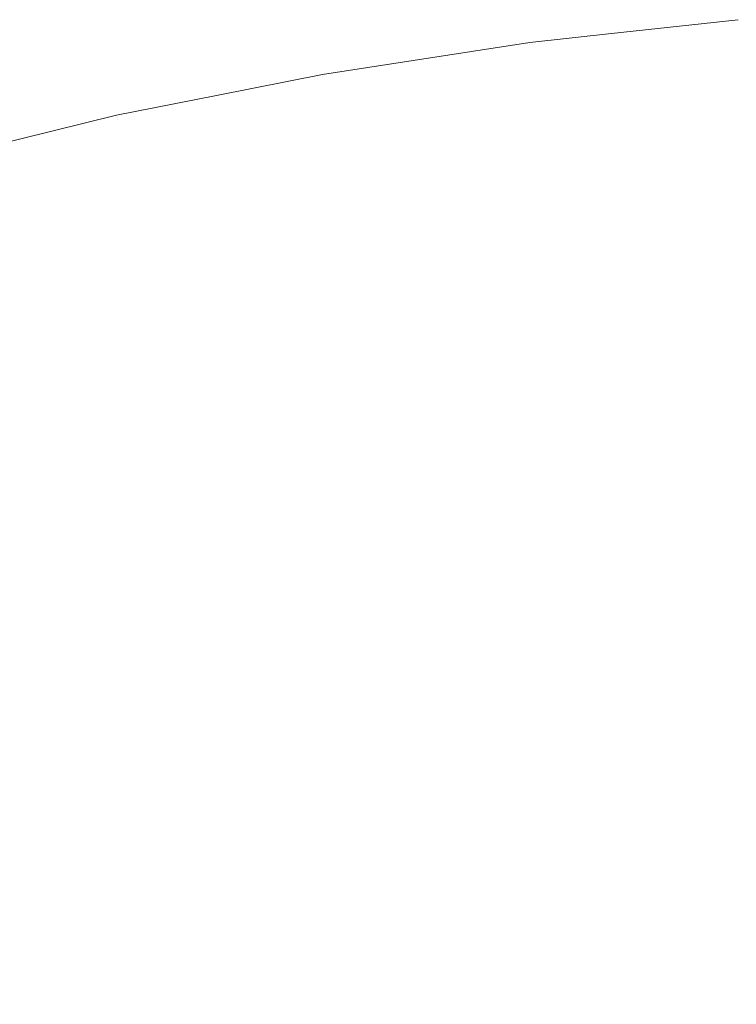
# Model space of a CAD drawing. Header units: centimetres. Extents: x -26 to 27.3, y 37.2 to 39.
# Tile 65 of 256: x -25.8834 to -25.8685, y 38.9792 to 38.9997. Entities that reach past the tile are written whole.
import ezdxf

# ---------------------------------------------------------------- set-up
doc = ezdxf.new("R2010")
doc.units = ezdxf.units.CM
doc.header["$LTSCALE"] = 2.54
doc.layers.add('Lucido design-1', color=7, linetype='Continuous')

# ---------------------------------------------------------------- blocks, each defined once
blk = doc.blocks.new('Gruppo-6-1')
at = {"color": 7, "linetype": 'Continuous', "lineweight": 9}
for points, invisible_edges in [([(-25.87278, 38.99921, -349.379592), (-25.868445, 38.999684, -349.379592), (-25.868449, 38.999731, -349.382667), (-25.871088, 38.999442, -349.382667)], 11), ([(-25.87278, 38.99921, -373.346355), (-25.868445, 38.999684, -373.346355), (-25.868449, 38.999731, -373.34943), (-25.871088, 38.999442, -373.34943)], 11), ([(-25.872752, 38.998998, -349.375446), (-25.868427, 38.999471, -349.375446), (-25.868445, 38.999684, -349.379592), (-25.87278, 38.99921, -349.379592)], 15), ([(-25.872752, 38.998998, -373.342209), (-25.868427, 38.999471, -373.342209), (-25.868445, 38.999684, -373.346355), (-25.87278, 38.99921, -373.346355)], 15), ([(-25.871088, 38.999442, -349.982667), (-25.868449, 38.999731, -349.982667), (-25.868441, 38.999637, -349.987027), (-25.872774, 38.999162, -349.987027)], 14), ([(-25.871088, 38.999442, -373.94943), (-25.868449, 38.999731, -373.94943), (-25.868441, 38.999637, -373.95379), (-25.872774, 38.999162, -373.95379)], 14), ([(-25.872774, 38.999162, -349.987027), (-25.868441, 38.999637, -349.987027), (-25.868418, 38.999372, -349.991159), (-25.872739, 38.998898, -349.991159)], 15), ([(-25.872774, 38.999162, -373.95379), (-25.868441, 38.999637, -373.95379), (-25.868418, 38.999372, -373.957922), (-25.872739, 38.998898, -373.957922)], 15), ([(-25.868449, 38.999731, -349.982667), (-25.871088, 38.999442, -349.982667), (-25.871088, 38.999442, -349.382667), (-25.868449, 38.999731, -349.382667)], 10), ([(-25.868449, 38.999731, -373.94943), (-25.871088, 38.999442, -373.94943), (-25.871088, 38.999442, -373.34943), (-25.868449, 38.999731, -373.34943)], 10), ([(-25.871088, 38.999442, -349.382667), (-25.872786, 38.999256, -349.382667), (-25.87278, 38.99921, -349.379592)], 10), ([(-25.872786, 38.999256, -349.382667), (-25.871088, 38.999442, -349.382667), (-25.871088, 38.999442, -349.982667), (-25.872786, 38.999256, -349.982667)], 10), ([(-25.872774, 38.999162, -349.987027), (-25.872786, 38.999256, -349.982667), (-25.871088, 38.999442, -349.982667)], 9), ([(-25.871088, 38.999442, -373.34943), (-25.872786, 38.999256, -373.34943), (-25.87278, 38.99921, -373.346355)], 10), ([(-25.872786, 38.999256, -373.34943), (-25.871088, 38.999442, -373.34943), (-25.871088, 38.999442, -373.94943), (-25.872786, 38.999256, -373.94943)], 10), ([(-25.872774, 38.999162, -373.95379), (-25.872786, 38.999256, -373.94943), (-25.871088, 38.999442, -373.94943)], 9), ([(-25.872702, 38.998615, -349.37131), (-25.868393, 38.999087, -349.37131), (-25.868427, 38.999471, -349.375446), (-25.872752, 38.998998, -349.375446)], 15), ([(-25.872702, 38.998615, -373.338073), (-25.868393, 38.999087, -373.338073), (-25.868427, 38.999471, -373.342209), (-25.872752, 38.998998, -373.342209)], 15), ([(-25.87709, 38.998546, -349.379592), (-25.87278, 38.99921, -349.379592), (-25.872786, 38.999256, -349.382667), (-25.875208, 38.998884, -349.382667)], 11), ([(-25.87709, 38.998546, -373.346355), (-25.87278, 38.99921, -373.346355), (-25.872786, 38.999256, -373.34943), (-25.875208, 38.998884, -373.34943)], 11), ([(-25.877053, 38.998336, -349.375446), (-25.872752, 38.998998, -349.375446), (-25.87278, 38.99921, -349.379592), (-25.87709, 38.998546, -349.379592)], 15), ([(-25.877053, 38.998336, -373.342209), (-25.872752, 38.998998, -373.342209), (-25.87278, 38.99921, -373.346355), (-25.87709, 38.998546, -373.346355)], 15), ([(-25.875208, 38.998884, -349.982667), (-25.872786, 38.999256, -349.982667), (-25.872774, 38.999162, -349.987027), (-25.877082, 38.998499, -349.987027)], 14), ([(-25.875208, 38.998884, -373.94943), (-25.872786, 38.999256, -373.94943), (-25.872774, 38.999162, -373.95379), (-25.877082, 38.998499, -373.95379)], 14), ([(-25.872786, 38.999256, -349.982667), (-25.875208, 38.998884, -349.982667), (-25.875208, 38.998884, -349.382667), (-25.872786, 38.999256, -349.382667)], 10), ([(-25.872786, 38.999256, -373.94943), (-25.875208, 38.998884, -373.94943), (-25.875208, 38.998884, -373.34943), (-25.872786, 38.999256, -373.34943)], 10), ([(-25.872739, 38.998898, -349.991159), (-25.868418, 38.999372, -349.991159), (-25.86838, 38.998937, -349.995273), (-25.872682, 38.998465, -349.995273)], 15), ([(-25.872739, 38.998898, -373.957922), (-25.868418, 38.999372, -373.957922), (-25.86838, 38.998937, -373.962036), (-25.872682, 38.998465, -373.962036)], 15), ([(-25.877082, 38.998499, -349.987027), (-25.872774, 38.999162, -349.987027), (-25.872739, 38.998898, -349.991159), (-25.877036, 38.998237, -349.991159)], 15), ([(-25.877082, 38.998499, -373.95379), (-25.872774, 38.999162, -373.95379), (-25.872739, 38.998898, -373.957922), (-25.877036, 38.998237, -373.957922)], 15), ([(-25.872629, 38.998062, -349.367189), (-25.868344, 38.998531, -349.367189), (-25.868393, 38.999087, -349.37131), (-25.872702, 38.998615, -349.37131)], 15), ([(-25.872629, 38.998062, -373.333952), (-25.868344, 38.998531, -373.333952), (-25.868393, 38.999087, -373.338073), (-25.872702, 38.998615, -373.338073)], 15), ([(-25.875208, 38.998884, -349.382667), (-25.877099, 38.998593, -349.382667), (-25.87709, 38.998546, -349.379592)], 10), ([(-25.877099, 38.998593, -349.382667), (-25.875208, 38.998884, -349.382667), (-25.875208, 38.998884, -349.982667), (-25.877099, 38.998593, -349.982667)], 10), ([(-25.877082, 38.998499, -349.987027), (-25.877099, 38.998593, -349.982667), (-25.875208, 38.998884, -349.982667)], 9), ([(-25.875208, 38.998884, -373.34943), (-25.877099, 38.998593, -373.34943), (-25.87709, 38.998546, -373.346355)], 10), ([(-25.877099, 38.998593, -373.34943), (-25.875208, 38.998884, -373.34943), (-25.875208, 38.998884, -373.94943), (-25.877099, 38.998593, -373.94943)], 10), ([(-25.877082, 38.998499, -373.95379), (-25.877099, 38.998593, -373.94943), (-25.875208, 38.998884, -373.94943)], 9), ([(-25.876986, 38.997956, -349.37131), (-25.872702, 38.998615, -349.37131), (-25.872752, 38.998998, -349.375446), (-25.877053, 38.998336, -349.375446)], 15), ([(-25.876986, 38.997956, -373.338073), (-25.872702, 38.998615, -373.338073), (-25.872752, 38.998998, -373.342209), (-25.877053, 38.998336, -373.342209)], 15), ([(-25.877036, 38.998237, -349.991159), (-25.872739, 38.998898, -349.991159), (-25.872682, 38.998465, -349.995273), (-25.87696, 38.997807, -349.995273)], 15), ([(-25.877036, 38.998237, -373.957922), (-25.872739, 38.998898, -373.957922), (-25.872682, 38.998465, -373.962036), (-25.87696, 38.997807, -373.962036)], 15), ([(-25.872682, 38.998465, -349.995273), (-25.86838, 38.998937, -349.995273), (-25.868327, 38.998333, -349.999363), (-25.872603, 38.997865, -349.999363)], 15), ([(-25.872682, 38.998465, -373.962036), (-25.86838, 38.998937, -373.962036), (-25.868327, 38.998333, -373.966126), (-25.872603, 38.997865, -373.966126)], 15), ([(-25.881367, 38.997695, -349.379592), (-25.87709, 38.998546, -349.379592), (-25.877099, 38.998593, -349.382667), (-25.879304, 38.998154, -349.382667)], 11), ([(-25.881367, 38.997695, -373.346355), (-25.87709, 38.998546, -373.346355), (-25.877099, 38.998593, -373.34943), (-25.879304, 38.998154, -373.34943)], 11), ([(-25.879304, 38.998154, -349.982667), (-25.877099, 38.998593, -349.982667), (-25.877082, 38.998499, -349.987027), (-25.881357, 38.997649, -349.987027)], 14), ([(-25.879304, 38.998154, -373.94943), (-25.877099, 38.998593, -373.94943), (-25.877082, 38.998499, -373.95379), (-25.881357, 38.997649, -373.95379)], 14), ([(-25.877099, 38.998593, -349.982667), (-25.879304, 38.998154, -349.982667), (-25.879304, 38.998154, -349.382667), (-25.877099, 38.998593, -349.382667)], 10), ([(-25.877099, 38.998593, -373.94943), (-25.879304, 38.998154, -373.94943), (-25.879304, 38.998154, -373.34943), (-25.877099, 38.998593, -373.34943)], 10), ([(-25.876889, 38.997406, -349.367189), (-25.872629, 38.998062, -349.367189), (-25.872702, 38.998615, -349.37131), (-25.876986, 38.997956, -349.37131)], 15), ([(-25.876889, 38.997406, -373.333952), (-25.872629, 38.998062, -373.333952), (-25.872702, 38.998615, -373.338073), (-25.876986, 38.997956, -373.338073)], 15), ([(-25.881321, 38.997487, -349.375446), (-25.877053, 38.998336, -349.375446), (-25.87709, 38.998546, -349.379592), (-25.881367, 38.997695, -349.379592)], 15), ([(-25.881321, 38.997487, -373.342209), (-25.877053, 38.998336, -373.342209), (-25.87709, 38.998546, -373.346355), (-25.881367, 38.997695, -373.346355)], 15), ([(-25.881357, 38.997649, -349.987027), (-25.877082, 38.998499, -349.987027), (-25.877036, 38.998237, -349.991159), (-25.881299, 38.997389, -349.991159)], 15), ([(-25.881357, 38.997649, -373.95379), (-25.877082, 38.998499, -373.95379), (-25.877036, 38.998237, -373.957922), (-25.881299, 38.997389, -373.957922)], 15), ([(-25.87696, 38.997807, -349.995273), (-25.872682, 38.998465, -349.995273), (-25.872603, 38.997865, -349.999363), (-25.876855, 38.99721, -349.999363)], 15), ([(-25.87696, 38.997807, -373.962036), (-25.872682, 38.998465, -373.962036), (-25.872603, 38.997865, -373.966126), (-25.876855, 38.99721, -373.966126)], 15), ([(-25.872534, 38.997338, -349.363092), (-25.868281, 38.997804, -349.363092), (-25.868344, 38.998531, -349.367189), (-25.872629, 38.998062, -349.367189)], 15), ([(-25.872534, 38.997338, -373.329855), (-25.868281, 38.997804, -373.329855), (-25.868344, 38.998531, -373.333952), (-25.872629, 38.998062, -373.333952)], 15), ([(-25.881238, 38.99711, -349.37131), (-25.876986, 38.997956, -349.37131), (-25.877053, 38.998336, -349.375446), (-25.881321, 38.997487, -349.375446)], 15), ([(-25.881238, 38.99711, -373.338073), (-25.876986, 38.997956, -373.338073), (-25.877053, 38.998336, -373.342209), (-25.881321, 38.997487, -373.342209)], 15), ([(-25.881299, 38.997389, -349.991159), (-25.877036, 38.998237, -349.991159), (-25.87696, 38.997807, -349.995273), (-25.881205, 38.996963, -349.995273)], 15), ([(-25.881299, 38.997389, -373.957922), (-25.877036, 38.998237, -373.957922), (-25.87696, 38.997807, -373.962036), (-25.881205, 38.996963, -373.962036)], 15), ([(-25.872603, 38.997865, -349.999363), (-25.868327, 38.998333, -349.999363), (-25.86826, 38.997563, -350.00342), (-25.872502, 38.997098, -350.00342)], 15), ([(-25.872603, 38.997865, -373.966126), (-25.868327, 38.998333, -373.966126), (-25.86826, 38.997563, -373.970183), (-25.872502, 38.997098, -373.970183)], 15), ([(-25.879304, 38.998154, -349.382667), (-25.881378, 38.997742, -349.382667), (-25.881367, 38.997695, -349.379592)], 10), ([(-25.881378, 38.997742, -349.382667), (-25.879304, 38.998154, -349.382667), (-25.879304, 38.998154, -349.982667), (-25.881378, 38.997742, -349.982667)], 10), ([(-25.881357, 38.997649, -349.987027), (-25.881378, 38.997742, -349.982667), (-25.879304, 38.998154, -349.982667)], 9), ([(-25.879304, 38.998154, -373.34943), (-25.881378, 38.997742, -373.34943), (-25.881367, 38.997695, -373.346355)], 10), ([(-25.881378, 38.997742, -373.34943), (-25.879304, 38.998154, -373.34943), (-25.879304, 38.998154, -373.94943), (-25.881378, 38.997742, -373.94943)], 10), ([(-25.881357, 38.997649, -373.95379), (-25.881378, 38.997742, -373.94943), (-25.879304, 38.998154, -373.94943)], 9), ([(-25.876763, 38.996688, -349.363092), (-25.872534, 38.997338, -349.363092), (-25.872629, 38.998062, -349.367189), (-25.876889, 38.997406, -349.367189)], 15), ([(-25.876763, 38.996688, -373.329855), (-25.872534, 38.997338, -373.329855), (-25.872629, 38.998062, -373.333952), (-25.876889, 38.997406, -373.333952)], 15), ([(-25.881117, 38.996565, -349.367189), (-25.876889, 38.997406, -349.367189), (-25.876986, 38.997956, -349.37131), (-25.881238, 38.99711, -349.37131)], 15), ([(-25.881117, 38.996565, -373.333952), (-25.876889, 38.997406, -373.333952), (-25.876986, 38.997956, -373.338073), (-25.881238, 38.99711, -373.338073)], 15), ([(-25.881205, 38.996963, -349.995273), (-25.87696, 38.997807, -349.995273), (-25.876855, 38.99721, -349.999363), (-25.881074, 38.996371, -349.999363)], 15), ([(-25.881205, 38.996963, -373.962036), (-25.87696, 38.997807, -373.962036), (-25.876855, 38.99721, -373.966126), (-25.881074, 38.996371, -373.966126)], 15), ([(-25.876855, 38.99721, -349.999363), (-25.872603, 38.997865, -349.999363), (-25.872502, 38.997098, -350.00342), (-25.87672, 38.996449, -350.00342)], 15), ([(-25.876855, 38.99721, -373.966126), (-25.872603, 38.997865, -373.966126), (-25.872502, 38.997098, -373.970183), (-25.87672, 38.996449, -373.970183)], 15), ([(-25.872416, 38.996446, -349.359025), (-25.868202, 38.996907, -349.359025), (-25.868281, 38.997804, -349.363092), (-25.872534, 38.997338, -349.363092)], 15), ([(-25.872416, 38.996446, -373.325788), (-25.868202, 38.996907, -373.325788), (-25.868281, 38.997804, -373.329855), (-25.872534, 38.997338, -373.329855)], 15), ([(-25.88337, 38.997254, -349.382667), (-25.885616, 38.996705, -349.382667), (-25.885603, 38.996659, -349.379592), (-25.881367, 38.997695, -349.379592)], 14), ([(-25.88337, 38.997254, -373.34943), (-25.885616, 38.996705, -373.34943), (-25.885603, 38.996659, -373.346355), (-25.881367, 38.997695, -373.346355)], 14), ([(-25.881357, 38.997649, -349.987027), (-25.885591, 38.996613, -349.987027), (-25.885616, 38.996705, -349.982667), (-25.88337, 38.997254, -349.982667)], 11), ([(-25.881357, 38.997649, -373.95379), (-25.885591, 38.996613, -373.95379), (-25.885616, 38.996705, -373.94943), (-25.88337, 38.997254, -373.94943)], 11), ([(-25.885548, 38.996452, -349.375446), (-25.881321, 38.997487, -349.375446), (-25.881367, 38.997695, -349.379592), (-25.885603, 38.996659, -349.379592)], 15), ([(-25.885548, 38.996452, -373.342209), (-25.881321, 38.997487, -373.342209), (-25.881367, 38.997695, -373.346355), (-25.885603, 38.996659, -373.346355)], 15), ([(-25.885591, 38.996613, -349.987027), (-25.881357, 38.997649, -349.987027), (-25.881299, 38.997389, -349.991159), (-25.885522, 38.996356, -349.991159)], 15), ([(-25.885591, 38.996613, -373.95379), (-25.881357, 38.997649, -373.95379), (-25.881299, 38.997389, -373.957922), (-25.885522, 38.996356, -373.957922)], 15), ([(-25.881367, 38.997695, -349.379592), (-25.881378, 38.997742, -349.382667), (-25.88337, 38.997254, -349.382667)], 9), ([(-25.881378, 38.997742, -349.982667), (-25.88337, 38.997254, -349.982667), (-25.88337, 38.997254, -349.382667), (-25.881378, 38.997742, -349.382667)], 10), ([(-25.88337, 38.997254, -349.982667), (-25.881378, 38.997742, -349.982667), (-25.881357, 38.997649, -349.987027)], 10), ([(-25.881367, 38.997695, -373.346355), (-25.881378, 38.997742, -373.34943), (-25.88337, 38.997254, -373.34943)], 9), ([(-25.881378, 38.997742, -373.94943), (-25.88337, 38.997254, -373.94943), (-25.88337, 38.997254, -373.34943), (-25.881378, 38.997742, -373.34943)], 10), ([(-25.88337, 38.997254, -373.94943), (-25.881378, 38.997742, -373.94943), (-25.881357, 38.997649, -373.95379)], 10), ([(-25.885448, 38.99608, -349.37131), (-25.881238, 38.99711, -349.37131), (-25.881321, 38.997487, -349.375446), (-25.885548, 38.996452, -349.375446)], 15), ([(-25.885448, 38.99608, -373.338073), (-25.881238, 38.99711, -373.338073), (-25.881321, 38.997487, -373.342209), (-25.885548, 38.996452, -373.342209)], 15), ([(-25.885522, 38.996356, -349.991159), (-25.881299, 38.997389, -349.991159), (-25.881205, 38.996963, -349.995273), (-25.885409, 38.995934, -349.995273)], 15), ([(-25.885522, 38.996356, -373.957922), (-25.881299, 38.997389, -373.957922), (-25.881205, 38.996963, -373.962036), (-25.885409, 38.995934, -373.962036)], 15), ([(-25.880959, 38.995853, -349.363092), (-25.876763, 38.996688, -349.363092), (-25.876889, 38.997406, -349.367189), (-25.881117, 38.996565, -349.367189)], 15), ([(-25.880959, 38.995853, -373.329855), (-25.876763, 38.996688, -373.329855), (-25.876889, 38.997406, -373.333952), (-25.881117, 38.996565, -373.333952)], 15), ([(-25.872502, 38.997098, -350.00342), (-25.86826, 38.997563, -350.00342), (-25.868178, 38.996627, -350.007438), (-25.87238, 38.996166, -350.007438)], 15), ([(-25.872502, 38.997098, -373.970183), (-25.86826, 38.997563, -373.970183), (-25.868178, 38.996627, -373.974201), (-25.87238, 38.996166, -373.974201)], 15), ([(-25.885616, 38.996705, -349.382667), (-25.88337, 38.997254, -349.382667), (-25.88337, 38.997254, -349.982667), (-25.885616, 38.996705, -349.982667)], 10), ([(-25.885616, 38.996705, -373.34943), (-25.88337, 38.997254, -373.34943), (-25.88337, 38.997254, -373.94943), (-25.885616, 38.996705, -373.94943)], 10), ([(-25.881074, 38.996371, -349.999363), (-25.876855, 38.99721, -349.999363), (-25.87672, 38.996449, -350.00342), (-25.880906, 38.995616, -350.00342)], 15), ([(-25.881074, 38.996371, -373.966126), (-25.876855, 38.99721, -373.966126), (-25.87672, 38.996449, -373.970183), (-25.880906, 38.995616, -373.970183)], 15), ([(-25.876606, 38.995801, -349.359025), (-25.872416, 38.996446, -349.359025), (-25.872534, 38.997338, -349.363092), (-25.876763, 38.996688, -349.363092)], 15), ([(-25.876606, 38.995801, -373.325788), (-25.872416, 38.996446, -373.325788), (-25.872534, 38.997338, -373.329855), (-25.876763, 38.996688, -373.329855)], 15), ([(-25.885304, 38.995541, -349.367189), (-25.881117, 38.996565, -349.367189), (-25.881238, 38.99711, -349.37131), (-25.885448, 38.99608, -349.37131)], 15), ([(-25.885304, 38.995541, -373.333952), (-25.881117, 38.996565, -373.333952), (-25.881238, 38.99711, -373.338073), (-25.885448, 38.99608, -373.338073)], 15), ([(-25.885409, 38.995934, -349.995273), (-25.881205, 38.996963, -349.995273), (-25.881074, 38.996371, -349.999363), (-25.885252, 38.995349, -349.999363)], 15), ([(-25.885409, 38.995934, -373.962036), (-25.881205, 38.996963, -373.962036), (-25.881074, 38.996371, -373.966126), (-25.885252, 38.995349, -373.966126)], 15), ([(-25.87672, 38.996449, -350.00342), (-25.872502, 38.997098, -350.00342), (-25.87238, 38.996166, -350.007438), (-25.876557, 38.995523, -350.007438)], 15), ([(-25.87672, 38.996449, -373.970183), (-25.872502, 38.997098, -373.970183), (-25.87238, 38.996166, -373.974201), (-25.876557, 38.995523, -373.974201)], 15), ([(-25.872277, 38.995385, -349.354995), (-25.868109, 38.995842, -349.354995), (-25.868202, 38.996907, -349.359025), (-25.872416, 38.996446, -349.359025)], 15), ([(-25.872277, 38.995385, -373.321758), (-25.868109, 38.995842, -373.321758), (-25.868202, 38.996907, -373.325788), (-25.872416, 38.996446, -373.325788)], 15), ([(-25.885115, 38.994836, -349.363092), (-25.880959, 38.995853, -349.363092), (-25.881117, 38.996565, -349.367189), (-25.885304, 38.995541, -349.367189)], 15), ([(-25.885115, 38.994836, -373.329855), (-25.880959, 38.995853, -373.329855), (-25.881117, 38.996565, -373.333952), (-25.885304, 38.995541, -373.333952)], 15), ([(-25.880764, 38.994974, -349.359025), (-25.876606, 38.995801, -349.359025), (-25.876763, 38.996688, -349.363092), (-25.880959, 38.995853, -349.363092)], 15), ([(-25.880764, 38.994974, -373.325788), (-25.876606, 38.995801, -373.325788), (-25.876763, 38.996688, -373.329855), (-25.880959, 38.995853, -373.329855)], 15), ([(-25.87238, 38.996166, -350.007438), (-25.868178, 38.996627, -350.007438), (-25.868081, 38.995527, -350.011411), (-25.872235, 38.995072, -350.011411)], 15), ([(-25.87238, 38.996166, -373.974201), (-25.868178, 38.996627, -373.974201), (-25.868081, 38.995527, -373.978174), (-25.872235, 38.995072, -373.978174)], 15), ([(-25.885252, 38.995349, -349.999363), (-25.881074, 38.996371, -349.999363), (-25.880906, 38.995616, -350.00342), (-25.885052, 38.994602, -350.00342)], 15), ([(-25.885252, 38.995349, -373.966126), (-25.881074, 38.996371, -373.966126), (-25.880906, 38.995616, -373.970183), (-25.885052, 38.994602, -373.970183)], 15), ([(-25.880906, 38.995616, -350.00342), (-25.87672, 38.996449, -350.00342), (-25.876557, 38.995523, -350.007438), (-25.880703, 38.994699, -350.007438)], 15), ([(-25.880906, 38.995616, -373.970183), (-25.87672, 38.996449, -373.970183), (-25.876557, 38.995523, -373.974201), (-25.880703, 38.994699, -373.974201)], 15), ([(-25.87642, 38.994747, -349.354995), (-25.872277, 38.995385, -349.354995), (-25.872416, 38.996446, -349.359025), (-25.876606, 38.995801, -349.359025)], 15), ([(-25.87642, 38.994747, -373.321758), (-25.872277, 38.995385, -373.321758), (-25.872416, 38.996446, -373.325788), (-25.876606, 38.995801, -373.325788)], 15), ([(-25.876557, 38.995523, -350.007438), (-25.87238, 38.996166, -350.007438), (-25.872235, 38.995072, -350.011411), (-25.876366, 38.994437, -350.011411)], 15), ([(-25.876557, 38.995523, -373.974201), (-25.87238, 38.996166, -373.974201), (-25.872235, 38.995072, -373.978174), (-25.876366, 38.994437, -373.978174)], 15), ([(-25.884882, 38.993966, -349.359025), (-25.880764, 38.994974, -349.359025), (-25.880959, 38.995853, -349.363092), (-25.885115, 38.994836, -349.363092)], 15), ([(-25.884882, 38.993966, -373.325788), (-25.880764, 38.994974, -373.325788), (-25.880959, 38.995853, -373.329855), (-25.885115, 38.994836, -373.329855)], 15), ([(-25.880533, 38.993929, -349.354995), (-25.87642, 38.994747, -349.354995), (-25.876606, 38.995801, -349.359025), (-25.880764, 38.994974, -349.359025)], 15), ([(-25.880533, 38.993929, -373.321758), (-25.87642, 38.994747, -373.321758), (-25.876606, 38.995801, -373.325788), (-25.880764, 38.994974, -373.325788)], 15), ([(-25.872115, 38.994158, -349.35101), (-25.868001, 38.994608, -349.35101), (-25.868109, 38.995842, -349.354995), (-25.872277, 38.995385, -349.354995)], 15), ([(-25.872115, 38.994158, -373.317773), (-25.868001, 38.994608, -373.317773), (-25.868109, 38.995842, -373.321758), (-25.872277, 38.995385, -373.321758)], 15), ([(-25.885052, 38.994602, -350.00342), (-25.880906, 38.995616, -350.00342), (-25.880703, 38.994699, -350.007438), (-25.884809, 38.993694, -350.007438)], 15), ([(-25.885052, 38.994602, -373.970183), (-25.880906, 38.995616, -373.970183), (-25.880703, 38.994699, -373.974201), (-25.884809, 38.993694, -373.974201)], 15), ([(-25.880703, 38.994699, -350.007438), (-25.876557, 38.995523, -350.007438), (-25.876366, 38.994437, -350.011411), (-25.880464, 38.993621, -350.011411)], 15), ([(-25.880703, 38.994699, -373.974201), (-25.876557, 38.995523, -373.974201), (-25.876366, 38.994437, -373.978174), (-25.880464, 38.993621, -373.978174)], 15), ([(-25.872235, 38.995072, -350.011411), (-25.868081, 38.995527, -350.011411), (-25.867971, 38.994267, -350.015332), (-25.87207, 38.993818, -350.015332)], 15), ([(-25.872235, 38.995072, -373.978174), (-25.868081, 38.995527, -373.978174), (-25.867971, 38.994267, -373.982095), (-25.87207, 38.993818, -373.982095)], 15), ([(-25.876205, 38.993528, -349.35101), (-25.872115, 38.994158, -349.35101), (-25.872277, 38.995385, -349.354995), (-25.87642, 38.994747, -349.354995)], 15), ([(-25.876205, 38.993528, -373.317773), (-25.872115, 38.994158, -373.317773), (-25.872277, 38.995385, -373.321758), (-25.87642, 38.994747, -373.321758)], 15), ([(-25.884605, 38.992933, -349.354995), (-25.880533, 38.993929, -349.354995), (-25.880764, 38.994974, -349.359025), (-25.884882, 38.993966, -349.359025)], 15), ([(-25.884605, 38.992933, -373.321758), (-25.880533, 38.993929, -373.321758), (-25.880764, 38.994974, -373.325788), (-25.884882, 38.993966, -373.325788)], 15), ([(-25.876366, 38.994437, -350.011411), (-25.872235, 38.995072, -350.011411), (-25.87207, 38.993818, -350.015332), (-25.876146, 38.993191, -350.015332)], 15), ([(-25.876366, 38.994437, -373.978174), (-25.872235, 38.995072, -373.978174), (-25.87207, 38.993818, -373.982095), (-25.876146, 38.993191, -373.982095)], 15), ([(-25.880265, 38.992721, -349.35101), (-25.876205, 38.993528, -349.35101), (-25.87642, 38.994747, -349.354995), (-25.880533, 38.993929, -349.354995)], 15), ([(-25.880265, 38.992721, -373.317773), (-25.876205, 38.993528, -373.317773), (-25.87642, 38.994747, -373.321758), (-25.880533, 38.993929, -373.321758)], 15), ([(-25.884809, 38.993694, -350.007438), (-25.880703, 38.994699, -350.007438), (-25.880464, 38.993621, -350.011411), (-25.884523, 38.992628, -350.011411)], 15), ([(-25.884809, 38.993694, -373.974201), (-25.880703, 38.994699, -373.974201), (-25.880464, 38.993621, -373.978174), (-25.884523, 38.992628, -373.978174)], 15), ([(-25.871932, 38.992765, -349.347077), (-25.867879, 38.993209, -349.347077), (-25.868001, 38.994608, -349.35101), (-25.872115, 38.994158, -349.35101)], 15), ([(-25.871932, 38.992765, -373.31384), (-25.867879, 38.993209, -373.31384), (-25.868001, 38.994608, -373.317773), (-25.872115, 38.994158, -373.317773)], 15), ([(-25.880464, 38.993621, -350.011411), (-25.876366, 38.994437, -350.011411), (-25.876146, 38.993191, -350.015332), (-25.88019, 38.992386, -350.015332)], 15), ([(-25.880464, 38.993621, -373.978174), (-25.876366, 38.994437, -373.978174), (-25.876146, 38.993191, -373.982095), (-25.88019, 38.992386, -373.982095)], 15), ([(-25.875962, 38.992145, -349.347077), (-25.871932, 38.992765, -349.347077), (-25.872115, 38.994158, -349.35101), (-25.876205, 38.993528, -349.35101)], 15), ([(-25.875962, 38.992145, -373.31384), (-25.871932, 38.992765, -373.31384), (-25.872115, 38.994158, -373.317773), (-25.876205, 38.993528, -373.317773)], 15), ([(-25.87207, 38.993818, -350.015332), (-25.867971, 38.994267, -350.015332), (-25.867847, 38.992848, -350.019194), (-25.871884, 38.992406, -350.019194)], 15), ([(-25.87207, 38.993818, -373.982095), (-25.867971, 38.994267, -373.982095), (-25.867847, 38.992848, -373.985957), (-25.871884, 38.992406, -373.985957)], 15), ([(-25.884285, 38.991737, -349.35101), (-25.880265, 38.992721, -349.35101), (-25.880533, 38.993929, -349.354995), (-25.884605, 38.992933, -349.354995)], 15), ([(-25.884285, 38.991737, -373.317773), (-25.880265, 38.992721, -373.317773), (-25.880533, 38.993929, -373.321758), (-25.884605, 38.992933, -373.321758)], 15), ([(-25.876146, 38.993191, -350.015332), (-25.87207, 38.993818, -350.015332), (-25.871884, 38.992406, -350.019194), (-25.875899, 38.991788, -350.019194)], 15), ([(-25.876146, 38.993191, -373.982095), (-25.87207, 38.993818, -373.982095), (-25.871884, 38.992406, -373.985957), (-25.875899, 38.991788, -373.985957)], 15), ([(-25.884523, 38.992628, -350.011411), (-25.880464, 38.993621, -350.011411), (-25.88019, 38.992386, -350.015332), (-25.884196, 38.991406, -350.015332)], 15), ([(-25.884523, 38.992628, -373.978174), (-25.880464, 38.993621, -373.978174), (-25.88019, 38.992386, -373.982095), (-25.884196, 38.991406, -373.982095)], 15), ([(-25.87996, 38.991349, -349.347077), (-25.875962, 38.992145, -349.347077), (-25.876205, 38.993528, -349.35101), (-25.880265, 38.992721, -349.35101)], 15), ([(-25.87996, 38.991349, -373.31384), (-25.875962, 38.992145, -373.31384), (-25.876205, 38.993528, -373.317773), (-25.880265, 38.992721, -373.317773)], 15), ([(-25.88019, 38.992386, -350.015332), (-25.876146, 38.993191, -350.015332), (-25.875899, 38.991788, -350.019194), (-25.879882, 38.990996, -350.019194)], 15), ([(-25.88019, 38.992386, -373.982095), (-25.876146, 38.993191, -373.982095), (-25.875899, 38.991788, -373.985957), (-25.879882, 38.990996, -373.985957)], 15), ([(-25.871727, 38.991209, -349.343202), (-25.867742, 38.991646, -349.343202), (-25.867879, 38.993209, -349.347077), (-25.871932, 38.992765, -349.347077)], 15), ([(-25.871727, 38.991209, -373.309965), (-25.867742, 38.991646, -373.309965), (-25.867879, 38.993209, -373.31384), (-25.871932, 38.992765, -373.31384)], 15), ([(-25.883921, 38.99038, -349.347077), (-25.87996, 38.991349, -349.347077), (-25.880265, 38.992721, -349.35101), (-25.884285, 38.991737, -349.35101)], 15), ([(-25.883921, 38.99038, -373.31384), (-25.87996, 38.991349, -373.31384), (-25.880265, 38.992721, -373.317773), (-25.884285, 38.991737, -373.317773)], 15), ([(-25.875689, 38.990599, -349.343202), (-25.871727, 38.991209, -349.343202), (-25.871932, 38.992765, -349.347077), (-25.875962, 38.992145, -349.347077)], 15), ([(-25.875689, 38.990599, -373.309965), (-25.871727, 38.991209, -373.309965), (-25.871932, 38.992765, -373.31384), (-25.875962, 38.992145, -373.31384)], 15), ([(-25.871884, 38.992406, -350.019194), (-25.867847, 38.992848, -350.019194), (-25.867709, 38.991273, -350.02299), (-25.871678, 38.990839, -350.02299)], 15), ([(-25.871884, 38.992406, -373.985957), (-25.867847, 38.992848, -373.985957), (-25.867709, 38.991273, -373.989753), (-25.871678, 38.990839, -373.989753)], 15), ([(-25.884196, 38.991406, -350.015332), (-25.88019, 38.992386, -350.015332), (-25.879882, 38.990996, -350.019194), (-25.883827, 38.99003, -350.019194)], 15), ([(-25.884196, 38.991406, -373.982095), (-25.88019, 38.992386, -373.982095), (-25.879882, 38.990996, -373.985957), (-25.883827, 38.99003, -373.985957)], 15), ([(-25.875899, 38.991788, -350.019194), (-25.871884, 38.992406, -350.019194), (-25.871678, 38.990839, -350.02299), (-25.875624, 38.990231, -350.02299)], 15), ([(-25.875899, 38.991788, -373.985957), (-25.871884, 38.992406, -373.985957), (-25.871678, 38.990839, -373.989753), (-25.875624, 38.990231, -373.989753)], 15), ([(-25.879621, 38.989817, -349.343202), (-25.875689, 38.990599, -349.343202), (-25.875962, 38.992145, -349.347077), (-25.87996, 38.991349, -349.347077)], 15), ([(-25.879621, 38.989817, -373.309965), (-25.875689, 38.990599, -373.309965), (-25.875962, 38.992145, -373.31384), (-25.87996, 38.991349, -373.31384)], 15), ([(-25.879882, 38.990996, -350.019194), (-25.875899, 38.991788, -350.019194), (-25.875624, 38.990231, -350.02299), (-25.87954, 38.989452, -350.02299)], 15), ([(-25.879882, 38.990996, -373.985957), (-25.875899, 38.991788, -373.985957), (-25.875624, 38.990231, -373.989753), (-25.87954, 38.989452, -373.989753)], 15), ([(-25.871501, 38.989492, -349.339392), (-25.867591, 38.989921, -349.339392), (-25.867742, 38.991646, -349.343202), (-25.871727, 38.991209, -349.343202)], 15), ([(-25.871501, 38.989492, -373.306155), (-25.867591, 38.989921, -373.306155), (-25.867742, 38.991646, -373.309965), (-25.871727, 38.991209, -373.309965)], 15), ([(-25.883515, 38.988864, -349.343202), (-25.879621, 38.989817, -349.343202), (-25.87996, 38.991349, -349.347077), (-25.883921, 38.99038, -349.347077)], 15), ([(-25.883515, 38.988864, -373.309965), (-25.879621, 38.989817, -373.309965), (-25.87996, 38.991349, -373.31384), (-25.883921, 38.99038, -373.31384)], 15), ([(-25.871678, 38.990839, -350.02299), (-25.867709, 38.991273, -350.02299), (-25.867558, 38.989546, -350.026716), (-25.871452, 38.98912, -350.026716)], 15), ([(-25.871678, 38.990839, -373.989753), (-25.867709, 38.991273, -373.989753), (-25.867558, 38.989546, -373.993479), (-25.871452, 38.98912, -373.993479)], 15), ([(-25.875388, 38.988894, -349.339392), (-25.871501, 38.989492, -349.339392), (-25.871727, 38.991209, -349.343202), (-25.875689, 38.990599, -349.343202)], 15), ([(-25.875388, 38.988894, -373.306155), (-25.871501, 38.989492, -373.306155), (-25.871727, 38.991209, -373.309965), (-25.875689, 38.990599, -373.309965)], 15), ([(-25.883827, 38.99003, -350.019194), (-25.879882, 38.990996, -350.019194), (-25.87954, 38.989452, -350.02299), (-25.883418, 38.988503, -350.02299)], 15), ([(-25.883827, 38.99003, -373.985957), (-25.879882, 38.990996, -373.985957), (-25.87954, 38.989452, -373.989753), (-25.883418, 38.988503, -373.989753)], 15), ([(-25.875624, 38.990231, -350.02299), (-25.871678, 38.990839, -350.02299), (-25.871452, 38.98912, -350.026716), (-25.875323, 38.988524, -350.026716)], 15), ([(-25.875624, 38.990231, -373.989753), (-25.871678, 38.990839, -373.989753), (-25.871452, 38.98912, -373.993479), (-25.875323, 38.988524, -373.993479)], 15), ([(-25.879246, 38.988127, -349.339392), (-25.875388, 38.988894, -349.339392), (-25.875689, 38.990599, -349.343202), (-25.879621, 38.989817, -349.343202)], 15), ([(-25.879246, 38.988127, -373.306155), (-25.875388, 38.988894, -373.306155), (-25.875689, 38.990599, -373.309965), (-25.879621, 38.989817, -373.309965)], 15), ([(-25.87954, 38.989452, -350.02299), (-25.875624, 38.990231, -350.02299), (-25.875323, 38.988524, -350.026716), (-25.879165, 38.98776, -350.026716)], 15), ([(-25.87954, 38.989452, -373.989753), (-25.875624, 38.990231, -373.989753), (-25.875323, 38.988524, -373.993479), (-25.879165, 38.98776, -373.993479)], 15), ([(-25.883067, 38.987192, -349.339392), (-25.879246, 38.988127, -349.339392), (-25.879621, 38.989817, -349.343202), (-25.883515, 38.988864, -349.343202)], 15), ([(-25.883067, 38.987192, -373.306155), (-25.879246, 38.988127, -373.306155), (-25.879621, 38.989817, -373.309965), (-25.883515, 38.988864, -373.309965)], 15), ([(-25.871254, 38.987617, -349.335655), (-25.867426, 38.988037, -349.335655), (-25.867591, 38.989921, -349.339392), (-25.871501, 38.989492, -349.339392)], 15), ([(-25.871254, 38.987617, -373.302418), (-25.867426, 38.988037, -373.302418), (-25.867591, 38.989921, -373.306155), (-25.871501, 38.989492, -373.306155)], 15), ([(-25.883418, 38.988503, -350.02299), (-25.87954, 38.989452, -350.02299), (-25.879165, 38.98776, -350.026716), (-25.882969, 38.986829, -350.026716)], 15), ([(-25.883418, 38.988503, -373.989753), (-25.87954, 38.989452, -373.989753), (-25.879165, 38.98776, -373.993479), (-25.882969, 38.986829, -373.993479)], 15), ([(-25.87506, 38.987032, -349.335655), (-25.871254, 38.987617, -349.335655), (-25.871501, 38.989492, -349.339392), (-25.875388, 38.988894, -349.339392)], 15), ([(-25.87506, 38.987032, -373.302418), (-25.871254, 38.987617, -373.302418), (-25.871501, 38.989492, -373.306155), (-25.875388, 38.988894, -373.306155)], 15), ([(-25.871452, 38.98912, -350.026716), (-25.867558, 38.989546, -350.026716), (-25.867394, 38.98767, -350.030363), (-25.871206, 38.987252, -350.030363)], 15), ([(-25.871452, 38.98912, -373.993479), (-25.867558, 38.989546, -373.993479), (-25.867394, 38.98767, -373.997126), (-25.871206, 38.987252, -373.997126)], 15), ([(-25.875323, 38.988524, -350.026716), (-25.871452, 38.98912, -350.026716), (-25.871206, 38.987252, -350.030363), (-25.874996, 38.986669, -350.030363)], 15), ([(-25.875323, 38.988524, -373.993479), (-25.871452, 38.98912, -373.993479), (-25.871206, 38.987252, -373.997126), (-25.874996, 38.986669, -373.997126)], 15), ([(-25.886843, 38.986091, -349.339392), (-25.883067, 38.987192, -349.339392), (-25.883515, 38.988864, -349.343202), (-25.887364, 38.987743, -349.343202)], 15), ([(-25.886843, 38.986091, -373.306155), (-25.883067, 38.987192, -373.306155), (-25.883515, 38.988864, -373.309965), (-25.887364, 38.987743, -373.309965)], 15), ([(-25.878837, 38.98628, -349.335655), (-25.87506, 38.987032, -349.335655), (-25.875388, 38.988894, -349.339392), (-25.879246, 38.988127, -349.339392)], 15), ([(-25.878837, 38.98628, -373.302418), (-25.87506, 38.987032, -373.302418), (-25.875388, 38.988894, -373.306155), (-25.879246, 38.988127, -373.306155)], 15), ([(-25.887251, 38.987386, -350.02299), (-25.883418, 38.988503, -350.02299), (-25.882969, 38.986829, -350.026716), (-25.88673, 38.985733, -350.026716)], 15), ([(-25.887251, 38.987386, -373.989753), (-25.883418, 38.988503, -373.989753), (-25.882969, 38.986829, -373.993479), (-25.88673, 38.985733, -373.993479)], 15), ([(-25.879165, 38.98776, -350.026716), (-25.875323, 38.988524, -350.026716), (-25.874996, 38.986669, -350.030363), (-25.878757, 38.985921, -350.030363)], 15), ([(-25.879165, 38.98776, -373.993479), (-25.875323, 38.988524, -373.993479), (-25.874996, 38.986669, -373.997126), (-25.878757, 38.985921, -373.997126)], 15), ([(-25.882577, 38.985365, -349.335655), (-25.878837, 38.98628, -349.335655), (-25.879246, 38.988127, -349.339392), (-25.883067, 38.987192, -349.339392)], 15), ([(-25.882577, 38.985365, -373.302418), (-25.878837, 38.98628, -373.302418), (-25.879246, 38.988127, -373.306155), (-25.883067, 38.987192, -373.306155)], 15), ([(-25.870987, 38.985587, -349.331997), (-25.867248, 38.985996, -349.331997), (-25.867426, 38.988037, -349.335655), (-25.871254, 38.987617, -349.335655)], 15), ([(-25.870987, 38.985587, -373.29876), (-25.867248, 38.985996, -373.29876), (-25.867426, 38.988037, -373.302418), (-25.871254, 38.987617, -373.302418)], 15), ([(-25.882969, 38.986829, -350.026716), (-25.879165, 38.98776, -350.026716), (-25.878757, 38.985921, -350.030363), (-25.882482, 38.985009, -350.030363)], 15), ([(-25.882969, 38.986829, -373.993479), (-25.879165, 38.98776, -373.993479), (-25.878757, 38.985921, -373.997126), (-25.882482, 38.985009, -373.997126)], 15), ([(-25.874704, 38.985015, -349.331997), (-25.870987, 38.985587, -349.331997), (-25.871254, 38.987617, -349.335655), (-25.87506, 38.987032, -349.335655)], 15), ([(-25.874704, 38.985015, -373.29876), (-25.870987, 38.985587, -373.29876), (-25.871254, 38.987617, -373.302418), (-25.87506, 38.987032, -373.302418)], 15), ([(-25.871206, 38.987252, -350.030363), (-25.867394, 38.98767, -350.030363), (-25.867217, 38.985647, -350.033928), (-25.870941, 38.98524, -350.033928)], 15), ([(-25.871206, 38.987252, -373.997126), (-25.867394, 38.98767, -373.997126), (-25.867217, 38.985647, -374.000691), (-25.870941, 38.98524, -374.000691)], 15), ([(-25.886274, 38.984288, -349.335655), (-25.882577, 38.985365, -349.335655), (-25.883067, 38.987192, -349.339392), (-25.886843, 38.986091, -349.339392)], 15), ([(-25.886274, 38.984288, -373.302418), (-25.882577, 38.985365, -373.302418), (-25.883067, 38.987192, -373.306155), (-25.886843, 38.986091, -373.306155)], 15), ([(-25.874996, 38.986669, -350.030363), (-25.871206, 38.987252, -350.030363), (-25.870941, 38.98524, -350.033928), (-25.874644, 38.98467, -350.033928)], 15), ([(-25.874996, 38.986669, -373.997126), (-25.871206, 38.987252, -373.997126), (-25.870941, 38.98524, -374.000691), (-25.874644, 38.98467, -374.000691)], 15), ([(-25.878394, 38.984281, -349.331997), (-25.874704, 38.985015, -349.331997), (-25.87506, 38.987032, -349.335655), (-25.878837, 38.98628, -349.335655)], 15), ([(-25.878394, 38.984281, -373.29876), (-25.874704, 38.985015, -373.29876), (-25.87506, 38.987032, -373.302418), (-25.878837, 38.98628, -373.302418)], 15), ([(-25.88673, 38.985733, -350.026716), (-25.882969, 38.986829, -350.026716), (-25.882482, 38.985009, -350.030363), (-25.886163, 38.983936, -350.030363)], 15), ([(-25.88673, 38.985733, -373.993479), (-25.882969, 38.986829, -373.993479), (-25.882482, 38.985009, -373.997126), (-25.886163, 38.983936, -373.997126)], 15), ([(-25.878757, 38.985921, -350.030363), (-25.874996, 38.986669, -350.030363), (-25.874644, 38.98467, -350.033928), (-25.878318, 38.983939, -350.033928)], 15), ([(-25.878757, 38.985921, -373.997126), (-25.874996, 38.986669, -373.997126), (-25.874644, 38.98467, -374.000691), (-25.878318, 38.983939, -374.000691)], 15), ([(-25.882047, 38.983387, -349.331997), (-25.878394, 38.984281, -349.331997), (-25.878837, 38.98628, -349.335655), (-25.882577, 38.985365, -349.335655)], 15), ([(-25.882047, 38.983387, -373.29876), (-25.878394, 38.984281, -373.29876), (-25.878837, 38.98628, -373.302418), (-25.882577, 38.985365, -373.302418)], 15), ([(-25.882482, 38.985009, -350.030363), (-25.878757, 38.985921, -350.030363), (-25.878318, 38.983939, -350.033928), (-25.881956, 38.983048, -350.033928)], 15), ([(-25.882482, 38.985009, -373.997126), (-25.878757, 38.985921, -373.997126), (-25.878318, 38.983939, -374.000691), (-25.881956, 38.983048, -374.000691)], 15), ([(-25.870699, 38.983404, -349.328425), (-25.867056, 38.983803, -349.328425), (-25.867248, 38.985996, -349.331997), (-25.870987, 38.985587, -349.331997)], 15), ([(-25.870699, 38.983404, -373.295188), (-25.867056, 38.983803, -373.295188), (-25.867248, 38.985996, -373.29876), (-25.870987, 38.985587, -373.29876)], 15), ([(-25.874322, 38.982846, -349.328425), (-25.870699, 38.983404, -349.328425), (-25.870987, 38.985587, -349.331997), (-25.874704, 38.985015, -349.331997)], 15), ([(-25.874322, 38.982846, -373.295188), (-25.870699, 38.983404, -373.295188), (-25.870987, 38.985587, -373.29876), (-25.874704, 38.985015, -373.29876)], 15), ([(-25.870941, 38.98524, -350.033928), (-25.867217, 38.985647, -350.033928), (-25.867028, 38.983483, -350.037403), (-25.870657, 38.983086, -350.037403)], 15), ([(-25.870941, 38.98524, -374.000691), (-25.867217, 38.985647, -374.000691), (-25.867028, 38.983483, -374.004166), (-25.870657, 38.983086, -374.004166)], 15), ([(-25.885658, 38.982334, -349.331997), (-25.882047, 38.983387, -349.331997), (-25.882577, 38.985365, -349.335655), (-25.886274, 38.984288, -349.335655)], 15), ([(-25.885658, 38.982334, -373.29876), (-25.882047, 38.983387, -373.29876), (-25.882577, 38.985365, -373.302418), (-25.886274, 38.984288, -373.302418)], 15), ([(-25.874644, 38.98467, -350.033928), (-25.870941, 38.98524, -350.033928), (-25.870657, 38.983086, -350.037403), (-25.874266, 38.98253, -350.037403)], 15), ([(-25.874644, 38.98467, -374.000691), (-25.870941, 38.98524, -374.000691), (-25.870657, 38.983086, -374.004166), (-25.874266, 38.98253, -374.004166)], 15), ([(-25.886163, 38.983936, -350.030363), (-25.882482, 38.985009, -350.030363), (-25.881956, 38.983048, -350.033928), (-25.885553, 38.982, -350.033928)], 15), ([(-25.886163, 38.983936, -373.997126), (-25.882482, 38.985009, -373.997126), (-25.881956, 38.983048, -374.000691), (-25.885553, 38.982, -374.000691)], 15), ([(-25.877917, 38.982131, -349.328425), (-25.874322, 38.982846, -349.328425), (-25.874704, 38.985015, -349.331997), (-25.878394, 38.984281, -349.331997)], 15), ([(-25.877917, 38.982131, -373.295188), (-25.874322, 38.982846, -373.295188), (-25.874704, 38.985015, -373.29876), (-25.878394, 38.984281, -373.29876)], 15), ([(-25.878318, 38.983939, -350.033928), (-25.874644, 38.98467, -350.033928), (-25.874266, 38.98253, -350.037403), (-25.877847, 38.981818, -350.037403)], 15), ([(-25.878318, 38.983939, -374.000691), (-25.874644, 38.98467, -374.000691), (-25.874266, 38.98253, -374.004166), (-25.877847, 38.981818, -374.004166)], 15), ([(-25.881477, 38.98126, -349.328425), (-25.877917, 38.982131, -349.328425), (-25.878394, 38.984281, -349.331997), (-25.882047, 38.983387, -349.331997)], 15), ([(-25.881477, 38.98126, -373.295188), (-25.877917, 38.982131, -373.295188), (-25.878394, 38.984281, -373.29876), (-25.882047, 38.983387, -373.29876)], 15), ([(-25.881956, 38.983048, -350.033928), (-25.878318, 38.983939, -350.033928), (-25.877847, 38.981818, -350.037403), (-25.881394, 38.98095, -350.037403)], 15), ([(-25.881956, 38.983048, -374.000691), (-25.878318, 38.983939, -374.000691), (-25.877847, 38.981818, -374.004166), (-25.881394, 38.98095, -374.004166)], 15), ([(-25.870392, 38.981072, -349.324944), (-25.866851, 38.98146, -349.324944), (-25.867056, 38.983803, -349.328425), (-25.870699, 38.983404, -349.328425)], 15), ([(-25.870392, 38.981072, -373.291708), (-25.866851, 38.98146, -373.291708), (-25.867056, 38.983803, -373.295188), (-25.870699, 38.983404, -373.295188)], 15), ([(-25.870657, 38.983086, -350.037403), (-25.867028, 38.983483, -350.037403), (-25.866826, 38.981181, -350.040783), (-25.870356, 38.980795, -350.040783)], 15), ([(-25.870657, 38.983086, -374.004166), (-25.867028, 38.983483, -374.004166), (-25.866826, 38.981181, -374.007546), (-25.870356, 38.980795, -374.007546)], 15), ([(-25.884996, 38.980234, -349.328425), (-25.881477, 38.98126, -349.328425), (-25.882047, 38.983387, -349.331997), (-25.885658, 38.982334, -349.331997)], 15), ([(-25.884996, 38.980234, -373.295188), (-25.881477, 38.98126, -373.295188), (-25.882047, 38.983387, -373.29876), (-25.885658, 38.982334, -373.29876)], 15), ([(-25.873914, 38.98053, -349.324944), (-25.870392, 38.981072, -349.324944), (-25.870699, 38.983404, -349.328425), (-25.874322, 38.982846, -349.328425)], 15), ([(-25.873914, 38.98053, -373.291708), (-25.870392, 38.981072, -373.291708), (-25.870699, 38.983404, -373.295188), (-25.874322, 38.982846, -373.295188)], 15), ([(-25.885553, 38.982, -350.033928), (-25.881956, 38.983048, -350.033928), (-25.881394, 38.98095, -350.037403), (-25.8849, 38.979928, -350.037403)], 15), ([(-25.885553, 38.982, -374.000691), (-25.881956, 38.983048, -374.000691), (-25.881394, 38.98095, -374.004166), (-25.8849, 38.979928, -374.004166)], 15), ([(-25.874266, 38.98253, -350.037403), (-25.870657, 38.983086, -350.037403), (-25.870356, 38.980795, -350.040783), (-25.873865, 38.980255, -350.040783)], 15), ([(-25.874266, 38.98253, -374.004166), (-25.870657, 38.983086, -374.004166), (-25.870356, 38.980795, -374.007546), (-25.873865, 38.980255, -374.007546)], 15), ([(-25.877408, 38.979835, -349.324944), (-25.873914, 38.98053, -349.324944), (-25.874322, 38.982846, -349.328425), (-25.877917, 38.982131, -349.328425)], 15), ([(-25.877408, 38.979835, -373.291708), (-25.873914, 38.98053, -373.291708), (-25.874322, 38.982846, -373.295188), (-25.877917, 38.982131, -373.295188)], 15), ([(-25.877847, 38.981818, -350.037403), (-25.874266, 38.98253, -350.037403), (-25.873865, 38.980255, -350.040783), (-25.877347, 38.979562, -350.040783)], 15), ([(-25.877847, 38.981818, -374.004166), (-25.874266, 38.98253, -374.004166), (-25.873865, 38.980255, -374.007546), (-25.877347, 38.979562, -374.007546)], 15), ([(-25.880869, 38.978988, -349.324944), (-25.877408, 38.979835, -349.324944), (-25.877917, 38.982131, -349.328425), (-25.881477, 38.98126, -349.328425)], 15), ([(-25.880869, 38.978988, -373.291708), (-25.877408, 38.979835, -373.291708), (-25.877917, 38.982131, -373.295188), (-25.881477, 38.98126, -373.295188)], 15), ([(-25.881394, 38.98095, -350.037403), (-25.877847, 38.981818, -350.037403), (-25.877347, 38.979562, -350.040783), (-25.880796, 38.978718, -350.040783)], 15), ([(-25.881394, 38.98095, -374.004166), (-25.877847, 38.981818, -374.004166), (-25.877347, 38.979562, -374.007546), (-25.880796, 38.978718, -374.007546)], 15), ([(-25.870066, 38.978595, -349.321563), (-25.866633, 38.978971, -349.321563), (-25.866851, 38.98146, -349.324944), (-25.870392, 38.981072, -349.324944)], 15), ([(-25.870066, 38.978595, -373.288326), (-25.866633, 38.978971, -373.288326), (-25.866851, 38.98146, -373.291708), (-25.870392, 38.981072, -373.291708)], 15), ([(-25.884289, 38.977991, -349.324944), (-25.880869, 38.978988, -349.324944), (-25.881477, 38.98126, -349.328425), (-25.884996, 38.980234, -349.328425)], 15), ([(-25.884289, 38.977991, -373.291708), (-25.880869, 38.978988, -373.291708), (-25.881477, 38.98126, -373.295188), (-25.884996, 38.980234, -373.295188)], 15), ([(-25.870356, 38.980795, -350.040783), (-25.866826, 38.981181, -350.040783), (-25.866613, 38.978746, -350.044062), (-25.870037, 38.978371, -350.044062)], 15), ([(-25.870356, 38.980795, -374.007546), (-25.866826, 38.981181, -374.007546), (-25.866613, 38.978746, -374.010825), (-25.870037, 38.978371, -374.010825)], 15), ([(-25.87348, 38.978069, -349.321563), (-25.870066, 38.978595, -349.321563), (-25.870392, 38.981072, -349.324944), (-25.873914, 38.98053, -349.324944)], 15), ([(-25.87348, 38.978069, -373.288326), (-25.870066, 38.978595, -373.288326), (-25.870392, 38.981072, -373.291708), (-25.873914, 38.98053, -373.291708)], 15), ([(-25.8849, 38.979928, -350.037403), (-25.881394, 38.98095, -350.037403), (-25.880796, 38.978718, -350.040783), (-25.884205, 38.977725, -350.040783)], 15), ([(-25.8849, 38.979928, -374.004166), (-25.881394, 38.98095, -374.004166), (-25.880796, 38.978718, -374.007546), (-25.884205, 38.977725, -374.007546)], 15), ([(-25.873865, 38.980255, -350.040783), (-25.870356, 38.980795, -350.040783), (-25.870037, 38.978371, -350.044062), (-25.87344, 38.977847, -350.044062)], 15), ([(-25.873865, 38.980255, -374.007546), (-25.870356, 38.980795, -374.007546), (-25.870037, 38.978371, -374.010825), (-25.87344, 38.977847, -374.010825)], 15), ([(-25.876867, 38.977396, -349.321563), (-25.87348, 38.978069, -349.321563), (-25.873914, 38.98053, -349.324944), (-25.877408, 38.979835, -349.324944)], 15), ([(-25.876867, 38.977396, -373.288326), (-25.87348, 38.978069, -373.288326), (-25.873914, 38.98053, -373.291708), (-25.877408, 38.979835, -373.291708)], 15), ([(-25.877347, 38.979562, -350.040783), (-25.873865, 38.980255, -350.040783), (-25.87344, 38.977847, -350.044062), (-25.876818, 38.977175, -350.044062)], 15), ([(-25.877347, 38.979562, -374.007546), (-25.873865, 38.980255, -374.007546), (-25.87344, 38.977847, -374.010825), (-25.876818, 38.977175, -374.010825)], 15), ([(-25.880222, 38.976575, -349.321563), (-25.876867, 38.977396, -349.321563), (-25.877408, 38.979835, -349.324944), (-25.880869, 38.978988, -349.324944)], 15), ([(-25.880222, 38.976575, -373.288326), (-25.876867, 38.977396, -373.288326), (-25.877408, 38.979835, -373.291708), (-25.880869, 38.978988, -373.291708)], 15), ([(-25.880796, 38.978718, -350.040783), (-25.877347, 38.979562, -350.040783), (-25.876818, 38.977175, -350.044062), (-25.880163, 38.976356, -350.044062)], 15), ([(-25.880796, 38.978718, -374.007546), (-25.877347, 38.979562, -374.007546), (-25.876818, 38.977175, -374.010825), (-25.880163, 38.976356, -374.010825)], 15)]:
    blk.add_3dface(points, dxfattribs=dict(at, invisible_edges=invisible_edges))

msp = doc.modelspace()

# ---------------------------------------------------------------- block references
at = {"layer": 'Lucido design-1', "color": 7}
msp.add_blockref('Gruppo-6-1', (0, 0), dxfattribs=at)

doc.saveas('drawing.dxf')
